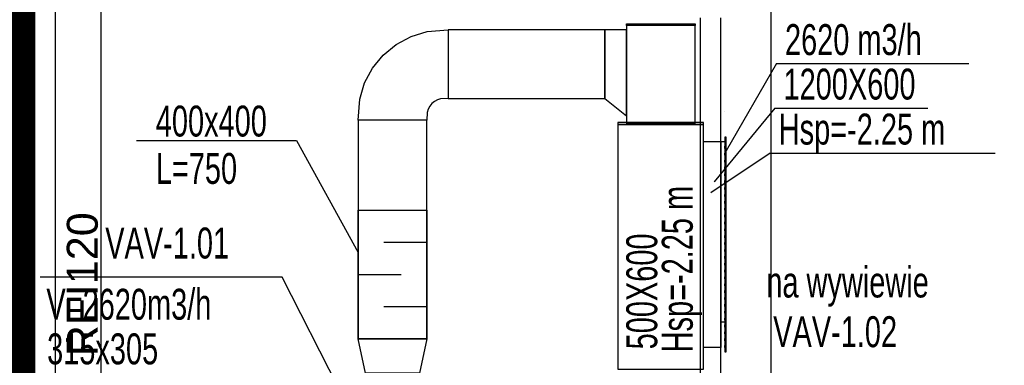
# Model space of a CAD drawing. Header units: centimetres. Extents: x -228435 to 46820, y -89367 to 152985.
# Tile 117 of 252: x -59012 to -53280, y 78317 to 80329. Entities that reach past the tile are written whole.
import ezdxf

# ---------------------------------------------------------------- set-up
doc = ezdxf.new("R2010")
doc.units = ezdxf.units.CM
doc.header["$LTSCALE"] = 50
for name, pattern in [('CADVENT_HIDDEN', [0.8, 0.25, -0.55]), ('Kondygnacja  -0_5$0$DIVIDE', [31.75, 12.7, -6.35, 0, -6.35, 0, -6.35]), ('Osie rzutów$0$DASHDOT2', [12.7, 6.35, -3.175, 0, -3.175])]:
    doc.linetypes.add(name, pattern=pattern)
for name, color, linetype in [('bgde-tekst', 7, 'Continuous'), ('bgde-wywiewEXP', 5, 'Continuous'), ('bgde-wywiewHIDDEN', 5, 'Continuous'), ('bgde_tlumik', 6, 'Continuous'), ('bgde_VAV', 7, 'Continuous'), ('bgde_wymiary tłumik VAV', 7, 'Continuous'), ('Kondygnacja  -0_5$0$ARCH_ETAPOWANIE', 8, 'Kondygnacja  -0_5$0$DIVIDE'), ('Kondygnacja  -0_5$0$ARCH_INFO_ODPORNOŚĆ OGNIOWA', 8, 'Continuous'), ('Kondygnacja  -0_5$0$ARCH_MUROWANE_IST', 8, 'Continuous'), ('Osie rzutów$0$ARCH_INFO_OSIE_IST', 8, 'Osie rzutów$0$DASHDOT2'), ('Osie rzutów$0$ARCH_INFO_OSIE_OPISY_IST', 8, 'Continuous')]:
    doc.layers.add(name, color=color, linetype=linetype)
doc.styles.add('Kondygnacja  -0_5$0$Arial', font='ARIAL.TTF')

# ---------------------------------------------------------------- blocks, each defined once
blk = doc.blocks.new('Osie rzutów')
at = {"layer": 'Osie rzutów$0$ARCH_INFO_OSIE_IST', "ltscale": 10}
for p, q in [((6260.29, 12255), (6260.06, 15006.6)), ((6650, 14934.6), (6650, 12131.61)), ((6260, 12510), (6260, 4623.26))]:
    blk.add_line(p, q, dxfattribs=at)
blk = doc.blocks.new('*a367')
at = {"layer": 'bgde-tekst'}
blk.add_line((0, 0), (890, 0), dxfattribs=at)
blk = doc.blocks.new('*a369')
at = {"layer": 'bgde-tekst'}
blk.add_line((0, 0), (1121, 0), dxfattribs=at)
blk = doc.blocks.new('*a439')
at = {"layer": 'bgde-tekst'}
blk.add_line((0, 0), (1310, 0), dxfattribs=at)
blk = doc.blocks.new('t1')
at = {"layer": 'bgde_tlumik'}
for p, q in [((-56641.7, 79033), (-56891.7, 79033)), ((-57041.7, 78845.5), (-56791.7, 78845.5)), ((-56641.7, 78658), (-56891.7, 78658))]:
    blk.add_line(p, q, dxfattribs=at)
blk.add_lwpolyline([(-56641.7, 78470.5), (-57041.7, 78470.5), (-57041.7, 79220.5), (-56641.7, 79220.5)], close=True, dxfattribs=at)

msp = doc.modelspace()

# ---------------------------------------------------------------- linework, layer by layer
at = {"layer": 'bgde-tekst'}
for points, elevation in [([(-54606.666, 80073.506), (-54899.941, 79565.538), (-54899.941, 79565.538)], -1625), ([(-54606.666, 80073.506), (-54899.941, 79565.538), (-54899.941, 79565.538)], 295), ([(-54615.315, 79814.38), (-54969.201, 79385), (-54969.201, 79385)], 1920), ([(-54643.078, 79552.533), (-54988.423, 79321.586), (-54988.423, 79321.586)], 1920)]:
    msp.add_lwpolyline(points, dxfattribs=dict(at, elevation=elevation))
for points in [[(-54615.315, 79814.38), (-54969.201, 79385), (-54969.201, 79385)], [(-54643.078, 79552.533), (-54988.423, 79321.586), (-54988.423, 79321.586)]]:
    msp.add_lwpolyline(points, dxfattribs=at)
at = {"layer": 'bgde-wywiewEXP', "linetype": 'Continuous'}
for points in [[(-55480.168, 79725.935), (-55080.168, 79725.935), (-55080.168, 80294.914), (-55480.168, 80294.914), (-55480.168, 80304.914), (-55080.168, 80304.914), (-55080.168, 80294.914), (-55480.168, 80294.914), (-55480.168, 79769.914)], [(-56516.714, 79869.914), (-55605.168, 79869.914), (-55605.168, 80269.914), (-56516.714, 80269.914), (-56516.714, 79869.917)], [(-55605.168, 79869.914), (-55480.168, 79769.914), (-55480.168, 80269.914), (-55605.168, 80269.914)], [(-55530.183, 79719.914), (-55030.183, 79719.914), (-55030.183, 79729.914), (-55530.183, 79729.914)], [(-55530.183, 78294.914), (-55030.183, 78294.914), (-55030.183, 79619.785), (-54929.941, 79619.785), (-54929.941, 78419.785), (-55030.183, 78419.785), (-55030.183, 79719.914), (-55530.183, 79719.914)], [(-54905.941, 78394.785), (-54899.941, 78394.785), (-54899.941, 79644.785), (-54905.941, 79644.785)], [(-56641.714, 78470.45), (-56684.214, 78270.45), (-56999.214, 78270.45), (-57041.714, 78470.45)]]:
    msp.add_lwpolyline(points, close=True, dxfattribs=at)
for points in [[(-56641.714, 78470.45), (-56641.714, 79744.914), (-57041.714, 79744.914), (-57032.107, 79867.46), (-57003.654, 79961.257), (-56957.448, 80047.701), (-56895.267, 80123.47), (-56819.498, 80185.652), (-56733.054, 80231.857), (-56639.257, 80260.31), (-56516.716, 80269.918), (-56516.712, 79869.918), (-56561.221, 79867.996), (-56579.981, 79862.305), (-56597.27, 79853.064), (-56612.424, 79840.627), (-56624.861, 79825.473), (-56634.102, 79808.184), (-56639.793, 79789.424), (-56641.714, 79744.914), (-57041.714, 79744.914), (-57041.714, 78470.45)], [(-54929.941, 78419.785), (-54929.941, 79619.785), (-54905.941, 79619.785)], [(-54929.941, 78569.785), (-54905.941, 78569.785)]]:
    msp.add_lwpolyline(points, dxfattribs=at)
at = {"layer": 'bgde-wywiewHIDDEN', "linetype": 'CADVENT_HIDDEN'}
for points in [[(-54905.941, 79794.785), (-54905.941, 79794.785)], [(-54905.941, 78394.785), (-54899.941, 78394.785), (-54899.941, 79644.785), (-54905.941, 79644.785)], [(-54929.941, 78569.785), (-54929.941, 78569.785)], [(-54905.941, 78544.785), (-54905.941, 78544.785)], [(-54905.941, 78544.785), (-54905.941, 78544.785)]]:
    msp.add_lwpolyline(points, close=True, dxfattribs=at)
for points in [[(-54929.941, 78419.785), (-54929.941, 79619.785), (-54905.941, 79619.785), (-54905.941, 78419.785), (-54905.941, 79619.785)], [(-54929.941, 78569.785), (-54905.941, 78569.785)]]:
    msp.add_lwpolyline(points, dxfattribs=at)
at = {"layer": 'bgde_VAV'}
for p, q in [((-57483.553, 78830.59, 21.417), (-58893.272, 78830.59, 21.417)), ((-56999.214, 77877.229), (-57483.553, 78830.59, 21.417))]:
    msp.add_line(p, q, dxfattribs=at)
at = {"layer": 'bgde_wymiary tłumik VAV'}
for p, q in [((-58331.609, 79625.62), (-57401.264, 79625.62)), ((-57401.264, 79625.62), (-57041.714, 78974.478))]:
    msp.add_line(p, q, dxfattribs=at)
at = {"layer": 'Kondygnacja  -0_5$0$ARCH_ETAPOWANIE', "ltscale": 10, "const_width": 200, "elevation": 3000}
msp.add_lwpolyline([(-71680, -5690), (-71680, 9430), (-65010, 9430), (-65010, 10860), (-63050, 10860), (-62990, 77200), (-59020, 77200), (-59020, 89588.736), (-59420, 89588.736), (-59420.034, 102625.822), (-71890, 102620.19), (-71890, 102620.19), (-32748.04, 102637.868)], dxfattribs=at)
at = {"layer": 'Kondygnacja  -0_5$0$ARCH_MUROWANE_IST', "ltscale": 4}
msp.add_line((-55050, 80340), (-55050, 77150), dxfattribs=at)
for points in [[(-58804.183, 77300), (-58804.183, 89900), (-58804.183, 89900)], [(-54930, 77150), (-54930, 80340)]]:
    msp.add_lwpolyline(points, dxfattribs=at)

# ---------------------------------------------------------------- block references
at = {"layer": 'bgde-tekst'}
for name, p in [('*a369', (-54606.666, 80073.506, -1625)), ('*a369', (-54606.666, 80073.506, 295)), ('*a367', (-54615.315, 79814.38)), ('*a367', (-54615.315, 79814.38, 1920)), ('*a439', (-54643.078, 79552.533)), ('*a439', (-54643.078, 79552.533, 1920))]:
    msp.add_blockref(name, p, dxfattribs=at)
at = {"layer": 'bgde_tlumik'}
msp.add_blockref('t1', (0, 0), dxfattribs=at)
at = {"layer": 'Osie rzutów$0$ARCH_INFO_OSIE_OPISY_IST', "xscale": 10, "yscale": 10, "zscale": 10}
msp.add_blockref('Osie rzutów', (-121140, -45000), dxfattribs=at)

# ---------------------------------------------------------------- texts
at = {"layer": 'bgde-tekst', "width": 0.7}
for s, p in [('2620 m3/h ', (-54556.666, 80123.506, -1625)), ('2620 m3/h ', (-54556.666, 80123.506, 295)), ('1200X600', (-54565.315, 79864.38)), ('1200X600', (-54565.315, 79864.38, 1920)), ('Hsp=-2.25 m ', (-54593.078, 79602.533)), ('Hsp=-2.25 m ', (-54593.078, 79602.533, 1920))]:
    msp.add_text(s, height=180, dxfattribs=at).set_placement(p)
for s, p in [('Hsp=-2.25 m ', (-55093.634, 78392.511)), ('Hsp=-2.25 m ', (-55093.634, 78392.511, 1920)), ('500X600', (-55300.378, 78409.986)), ('500X600', (-55300.378, 78409.986, 1920))]:
    msp.add_text(s, height=180, rotation=90, dxfattribs=at).set_placement(p)
at = {"layer": 'bgde_VAV', "width": 0.7}
for s, p in [('VAV-1.01', (-58513.791, 78938.893, 1941.417)), ('na wywiewie', (-54665.421, 78711.88, 1920)), ('V=2620m3/h', (-58856.194, 78582.625, 1920)), ('VAV-1.02', (-54625.397, 78422.698, 1920))]:
    msp.add_text(s, height=180, dxfattribs=at).set_placement(p)
at = {"layer": 'bgde_wymiary tłumik VAV', "width": 0.7}
for s, p in [('400x400', (-58219.336, 79649.099, 1920)), ('L=750', (-58219.336, 79373.438, 1920)), ('315x305', (-58852.095, 78322.803, 1920))]:
    msp.add_text(s, height=180, dxfattribs=at).set_placement(p)
at = {"layer": 'Kondygnacja  -0_5$0$ARCH_INFO_ODPORNOŚĆ OGNIOWA', "insert": (-58796.079, 78788.848), "char_height": 180, "width": 533.32525, "attachment_point": 5, "rotation": 90, "style": 'Kondygnacja  -0_5$0$Arial'}
msp.add_mtext('\\PREI120', dxfattribs=at)

doc.saveas('drawing.dxf')
